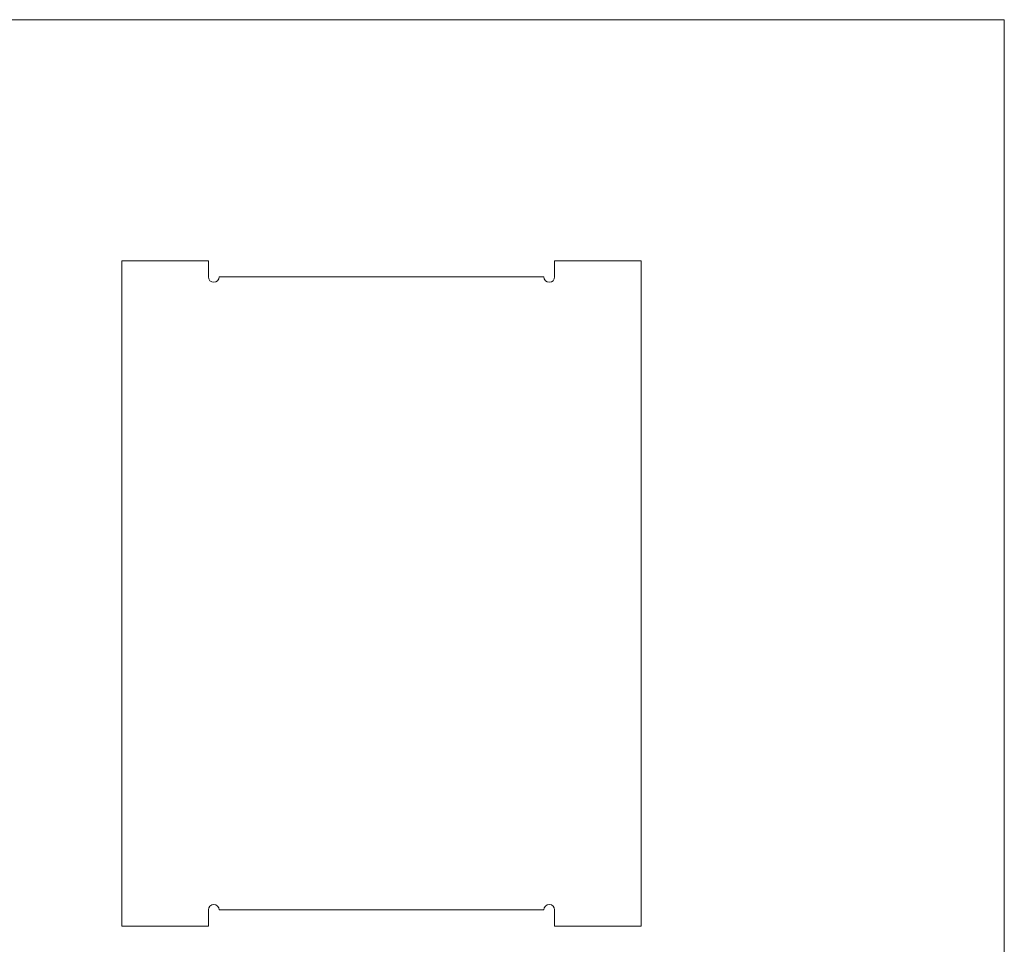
# Model space of a CAD drawing. Header units: inches. Extents: x 0 to 32.5, y 0 to 21.
# Tile 3 of 3: x 21.1 to 32.5, y 10.3 to 21. Entities that reach past the tile are written whole.
import ezdxf

# ---------------------------------------------------------------- set-up
doc = ezdxf.new("R2010")
doc.units = ezdxf.units.IN
doc.header["$MEASUREMENT"] = 0
doc.layers.add('CONTINUOUS', color=7, linetype='Continuous', lineweight=0)
doc.layers.add('VISIBLE', color=7, linetype='Continuous', lineweight=0)

# ---------------------------------------------------------------- blocks, each defined once
blk = doc.blocks.new('BLOCK6')
at = {"layer": 'CONTINUOUS'}
for p, q in [((32.5, 21), (0, 21)), ((32.5, 0), (32.5, 21)), ((32.5, 20.5), (32.5, 20.875))]:
    blk.add_line(p, q, dxfattribs=at)

msp = doc.modelspace()

# ---------------------------------------------------------------- linework, layer by layer
at = {"layer": 'VISIBLE'}
for p, q in [((22.305, 10.528), (22.305, 18.216)), ((22.305, 18.216), (23.305, 18.216)), ((23.305, 18.216), (23.305, 18.029)), ((27.305, 18.216), (28.305, 18.216)), ((27.305, 18.029), (27.305, 18.216)), ((28.305, 18.216), (28.305, 10.528)), ((23.43, 18.029), (27.18, 18.029)), ((23.305, 10.716), (23.305, 10.528)), ((27.18, 10.716), (23.43, 10.716)), ((27.305, 10.528), (27.305, 10.716)), ((23.305, 10.528), (22.305, 10.528)), ((28.305, 10.528), (27.305, 10.528))]:
    msp.add_line(p, q, dxfattribs=at)
for centre, start, end in [((23.368, 18.029), 180, 0), ((27.243, 18.029), 180, 0), ((23.368, 10.716), 0, 180), ((27.243, 10.716), 0, 180)]:
    msp.add_arc(centre, 0.0625, start, end, dxfattribs=at)

# ---------------------------------------------------------------- block references
at = {"layer": 'CONTINUOUS'}
msp.add_blockref('BLOCK6', (0, 0), dxfattribs=at)

doc.saveas('drawing.dxf')
